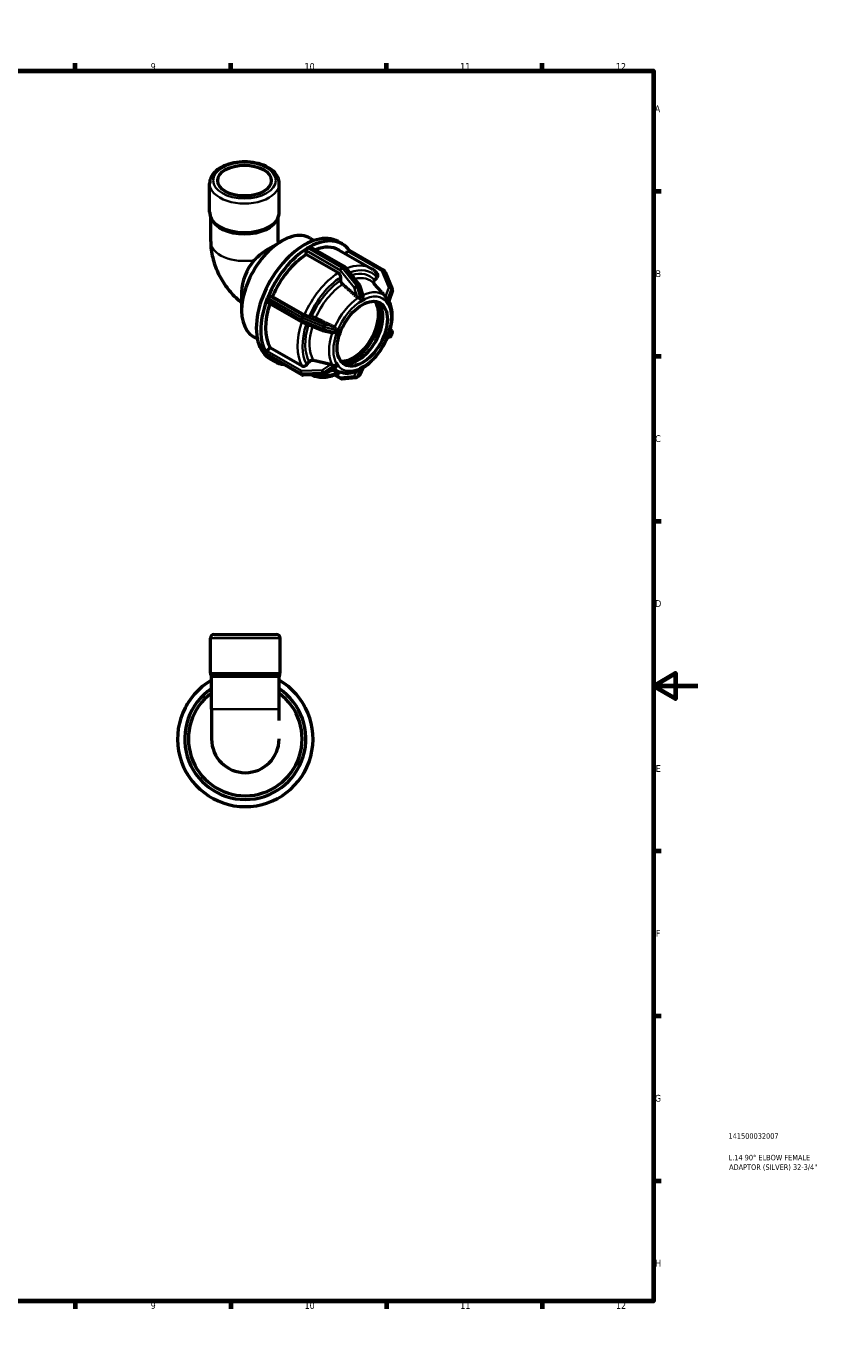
# Model space of a CAD drawing. Header units: millimetres. Extents: x 0 to 897, y -198 to 594.
# Tile 4 of 4: x 539 to 897, y 0 to 594. Entities that reach past the tile are written whole.
import ezdxf

# ---------------------------------------------------------------- set-up
doc = ezdxf.new("R2010")
doc.units = ezdxf.units.MM
for name, color, linetype, lineweight in [('Border (ANSI)', 7, 'Continuous', 70), ('Title (ISO)', 7, 'Continuous', 50), ('Visible (ANSI)', 7, 'Continuous', 50), ('Visible Narrow (ANSI)', 7, 'Continuous', 35)]:
    doc.layers.add(name, color=color, linetype=linetype, lineweight=lineweight)
doc.styles.add('Note Text (ANSI)', font='tahoma.ttf')
doc.styles.add('Note Text (ISO)', font='tahoma.ttf')

# ---------------------------------------------------------------- blocks, each defined once
blk = doc.blocks.new('Borders Default Border')
at = {"layer": 'Border (ANSI)'}
for p, q in [((70.08, 574), (70.08, 577.45)), ((140.17, 574), (140.17, 577.45)), ((210.25, 574), (210.25, 577.45)), ((280.33, 574), (280.33, 577.45)), ((350.42, 574), (350.42, 577.45)), ((490.58, 574), (490.58, 577.45)), ((560.67, 574), (560.67, 577.45)), ((630.75, 574), (630.75, 577.45)), ((700.83, 574), (700.83, 577.45)), ((770.92, 574), (770.92, 577.45)), ((20, 519.75), (16.55, 519.75)), ((821, 519.75), (824.45, 519.75)), ((20, 445.5), (16.55, 445.5)), ((821, 445.5), (824.45, 445.5)), ((20, 371.25), (16.55, 371.25)), ((821, 371.25), (824.45, 371.25)), ((20, 222.75), (16.55, 222.75)), ((821, 222.75), (824.45, 222.75)), ((20, 148.5), (16.55, 148.5)), ((821, 148.5), (824.45, 148.5)), ((20, 74.25), (16.55, 74.25)), ((821, 74.25), (824.45, 74.25)), ((70.08, 20), (70.08, 16.55)), ((140.17, 20), (140.17, 16.55)), ((210.25, 20), (210.25, 16.55)), ((280.33, 20), (280.33, 16.55)), ((350.42, 20), (350.42, 16.55)), ((490.58, 20), (490.58, 16.55)), ((560.67, 20), (560.67, 16.55)), ((630.75, 20), (630.75, 16.55)), ((700.83, 20), (700.83, 16.55)), ((770.92, 20), (770.92, 16.55))]:
    blk.add_line(p, q, dxfattribs=at)
at = {"layer": 'Border (ANSI)', "flags": 128}
for points in [[(420.5, 594), (420.5, 574), (414.73, 584), (426.27, 584), (420.5, 574)], [(20, 20), (20, 574), (821, 574), (821, 20), (20, 20)], [(0, 297), (20, 297), (10, 302.77), (10, 291.23), (20, 297)], [(841, 297), (821, 297), (831, 302.77), (831, 291.23), (821, 297)], [(420.5, 0), (420.5, 20), (414.73, 10), (426.27, 10), (420.5, 20)]]:
    blk.add_lwpolyline(points, dxfattribs=at)
at = {"layer": 'Border (ANSI)', "attachment_point": 7, "style": 'Note Text (ANSI)'}
for s, insert, char_height in [('1', (34.35, 574.4), 3.05), ('2', (104.2, 574.4), 3.05), ('3', (174.26, 574.34), 3.05), ('4', (244.23, 574.4), 3.05), ('5', (314.48, 574.34), 3.05), ('6', (384.49, 574.34), 3.05), ('7', (454.6, 574.4), 3.05), ('8', (524.63, 574.33), 3.05), ('9', (594.7, 574.34), 3.05), ('10', (663.96, 574.34), 3.048), ('11', (734.04, 574.4), 3.048), ('12', (804.13, 574.4), 3.048), ('A', (16.78, 555.35), 3.05), ('A', (821.63, 555.35), 3.05), ('B', (17.15, 481.1), 3.05), ('B', (821.99, 481.1), 3.05), ('C', (16.95, 406.8), 3.05), ('C', (821.8, 406.8), 3.05), ('D', (16.96, 332.6), 3.05), ('D', (821.81, 332.6), 3.05), ('E', (17.21, 258.35), 3.05), ('E', (822.05, 258.35), 3.05), ('F', (17.29, 184.1), 3.05), ('F', (822.14, 184.1), 3.05), ('G', (16.81, 109.79), 3.05), ('G', (821.66, 109.79), 3.05), ('H', (16.97, 35.6), 3.05), ('H', (821.81, 35.6), 3.05), ('1', (34.35, 16.55), 3.05), ('2', (104.2, 16.55), 3.05), ('3', (174.26, 16.49), 3.05), ('4', (244.23, 16.55), 3.05), ('5', (314.48, 16.49), 3.05), ('6', (384.49, 16.49), 3.05), ('7', (454.6, 16.55), 3.05), ('8', (524.63, 16.48), 3.05), ('9', (594.7, 16.49), 3.05), ('10', (663.96, 16.49), 3.048), ('11', (734.04, 16.55), 3.048), ('12', (804.13, 16.55), 3.048)]:
    blk.add_mtext(s, dxfattribs=dict(at, insert=insert, char_height=char_height))
blk = doc.blocks.new('Title Blocks ISO')
at = {"layer": 'Title (ISO)', "color": 232, "true_color": 0xca0064, "style": 'Note Text (ISO)'}
for tag, p in [('PART_NUMBER_001', (33.84, 73.13)), ('DESCRIPTION_001', (33.84, 63.4)), ('DESCRIPTION_002', (34.09, 59.12))]:
    blk.add_attdef(tag, p, '', height=2.5, dxfattribs=at)

msp = doc.modelspace()

# ---------------------------------------------------------------- linework, layer by layer
at = {"layer": 'Visible (ANSI)'}
for p, q in [((621.252, 510.404), (621.252, 523.27)), ((652.604, 510.404), (652.604, 523.27)), ((621.723, 497.108), (621.723, 507.998)), ((652.134, 497.108), (652.134, 507.998)), ((647.634, 493.842), (653.683, 497.353)), ((664.728, 491.309), (664.728, 493.053)), ((665.407, 494.228), (665.807, 494.458)), ((665.807, 494.458), (666.206, 494.688)), ((666.529, 498.649), (668.296, 497.631)), ((666.685, 494.736), (682.034, 485.897)), ((679.047, 497.094), (681.027, 495.954)), ((679.505, 493.311), (693.904, 485.019)), ((699.524, 484.294), (684.175, 493.132)), ((679.127, 483.017), (664.728, 491.309)), ((682.427, 491.628), (683.357, 492.785)), ((682.303, 485.667), (688.591, 477.848)), ((700.23, 483.443), (699.831, 484.013)), ((700.33, 483.262), (703.475, 475.731)), ((680.259, 479.625), (680.259, 481.056)), ((688.763, 477.521), (690.185, 472.772)), ((698.605, 474.41), (695.373, 478.054)), ((695.528, 479.665), (696.6, 480.997)), ((635.652, 474.505), (635.652, 466.04)), ((646.93, 470.72), (647.129, 471.235)), ((662.387, 460.996), (647.038, 469.834)), ((647.129, 471.235), (647.329, 471.75)), ((648.256, 472.572), (649.562, 472.452)), ((649.562, 472.452), (663.961, 464.16)), ((688.883, 470.018), (688.882, 470.022)), ((688.882, 470.018), (688.883, 470.018)), ((689.961, 470.639), (688.883, 470.018)), ((691.04, 471.26), (689.961, 470.639)), ((691.039, 471.263), (691.04, 471.26)), ((700.676, 470.377), (700.677, 470.377)), ((700.677, 470.377), (700.678, 470.38)), ((701.216, 469.608), (700.677, 470.377)), ((700.78, 471.958), (700.734, 472.01)), ((701.755, 468.838), (701.216, 469.608)), ((703.498, 475.052), (701.891, 470.326)), ((666.074, 463.419), (667.146, 463.32)), ((701.755, 468.838), (701.754, 468.838)), ((701.757, 468.841), (701.755, 468.838)), ((671.931, 457.031), (662.498, 460.941)), ((679.246, 458.035), (678.707, 456.645)), ((679.243, 458.036), (679.246, 458.035)), ((679.246, 458.035), (679.245, 458.036)), ((703.287, 456.867), (702.559, 457.638)), ((640.978, 454.28), (642.746, 453.262)), ((676.206, 455.954), (672.066, 456.987)), ((678.167, 455.255), (678.164, 455.256)), ((678.707, 456.645), (678.167, 455.255)), ((700.677, 453.192), (700.676, 453.192)), ((700.677, 453.192), (701.216, 454.582)), ((700.678, 453.192), (700.677, 453.192)), ((701.216, 454.582), (701.755, 455.972)), ((702.515, 454.275), (701.237, 453.815)), ((701.754, 455.973), (701.755, 455.972)), ((701.755, 455.972), (701.757, 455.972)), ((703.084, 454.831), (703.484, 455.861)), ((647.129, 446.3), (646.93, 446.585)), ((647.329, 446.015), (647.129, 446.3)), ((647.178, 447.8), (648.484, 449.424)), ((662.786, 437.076), (647.438, 445.914)), ((648.484, 449.424), (662.883, 441.132)), ((648.606, 444.233), (650.586, 443.092)), ((664.996, 441.701), (666.068, 443.034)), ((677.742, 440.333), (673.222, 437.391)), ((678.164, 442.387), (678.167, 442.389)), ((678.167, 442.389), (678.167, 442.39)), ((678.167, 442.389), (678.707, 441.619)), ((678.707, 441.619), (679.246, 440.85)), ((679.246, 440.85), (679.243, 440.848)), ((679.245, 440.851), (679.246, 440.85)), ((690.204, 440.197), (688.716, 436.942)), ((688.883, 439.967), (688.882, 439.968)), ((688.882, 439.965), (688.883, 439.967)), ((688.883, 439.967), (689.961, 440.588)), ((689.961, 440.588), (691.04, 441.209)), ((691.039, 441.21), (691.04, 441.209)), ((691.04, 441.209), (691.039, 441.206)), ((672.728, 437.236), (663.295, 436.948)), ((681.256, 438.053), (675.903, 439.136)), ((677.514, 437.063), (680.277, 435.472)), ((680.843, 435.348), (687.132, 435.925)), ((687.523, 436.049), (688.322, 436.509)), ((621.615, 302.84), (621.615, 318.577)), ((623.215, 320.177), (651.367, 320.177)), ((652.967, 302.84), (652.967, 318.577)), ((622.085, 286.577), (622.085, 301.17)), ((652.497, 286.577), (652.497, 301.17)), ((610.877, 288.427), (610.595, 287.938)), ((611.16, 288.917), (610.877, 288.427)), ((622.085, 286.577), (622.085, 273.177)), ((652.497, 281.509), (652.497, 286.577)), ((663.705, 288.427), (663.423, 288.917)), ((663.988, 287.938), (663.705, 288.427)), ((610.595, 258.417), (610.877, 257.927)), ((610.877, 257.927), (611.16, 257.438)), ((663.423, 257.438), (663.705, 257.927)), ((663.705, 257.927), (663.988, 258.417)), ((636.726, 242.677), (637.291, 242.677)), ((637.291, 242.677), (637.856, 242.677))]:
    msp.add_line(p, q, dxfattribs=at)
for centre, radius, start, end in [((681.555, 485.065), 0.96, 38.808168, 60.064008), ((699.045, 483.462), 0.96, 35.027094, 60.064008), ((699.444, 482.892), 0.96, 22.661387, 35.027094), ((687.843, 477.246), 0.96, 16.664777, 38.808168), ((702.589, 475.361), 0.96, 341.22784, 22.661387), ((662.866, 461.828), 0.96, 240.064008, 247.487849), ((672.299, 457.918), 0.96, 247.487849, 255.999606), ((702.189, 455.178), 0.96, 289.822878, 338.802106), ((702.589, 456.208), 0.96, 338.802106, 43.330026), ((663.265, 437.907), 0.96, 240.064008, 271.750085), ((672.698, 438.196), 0.96, 271.750085, 303.06307), ((680.756, 436.304), 0.96, 240.064008, 275.237252), ((687.044, 436.881), 0.96, 275.237252, 299.935992), ((687.843, 437.341), 0.96, 299.935992, 335.446789), ((623.215, 318.577), 1.6, 90, 180), ((651.367, 318.577), 1.6, 0, 90), ((637.291, 273.177), 30.5, 119.904101, 60.095899), ((623.215, 302.84), 1.6, 180, 211.456454), ((620.485, 301.17), 1.6, 0, 31.456454), ((654.097, 301.17), 1.6, 148.543546, 180), ((651.367, 302.84), 1.6, 328.543546, 0), ((637.291, 273.177), 27.28, 123.875919, 56.124081), ((637.291, 273.177), 25.6, 126.43962, 53.56038), ((611.426, 287.458), 0.96, 150, 157.275123), ((611.991, 288.437), 0.96, 142.724877, 150), ((662.591, 288.437), 0.96, 30, 37.275123), ((663.156, 287.458), 0.96, 22.724877, 30), ((637.291, 273.177), 15.206, 180, 0), ((611.426, 258.897), 0.96, 202.724877, 210), ((611.991, 257.918), 0.96, 210, 217.275123), ((662.591, 257.918), 0.96, 322.724877, 330), ((663.156, 258.897), 0.96, 330, 337.275123), ((636.726, 243.637), 0.96, 262.724877, 270), ((637.856, 243.637), 0.96, 270, 277.275123)]:
    msp.add_arc(centre, radius, start, end, dxfattribs=at)
for centre, major_axis, ratio in [((636.928, 524.578), (-12.059, 0), 0.5758617), ((689.961, 455.613), (-7.985, -13.865), 0.5780931)]:
    msp.add_ellipse(centre, major_axis=major_axis, ratio=ratio, dxfattribs=at)
for centre, major_axis, start_param, end_param in [((653.753, 476.464), (12.775, 22.185), 0, 3.1415927), ((663.827, 470.663), (15.22, 26.431), 0, 3.1415927), ((665.807, 469.523), (-15.22, -26.431), 3.9475695, 4.9497423), ((665.407, 493.444), (0.479, 0.832), 0.9104393, 2.3542608), ((665.407, 493.444), (-0.479, -0.832), 3.9250571, 4.052032), ((666.206, 493.904), (-0.479, -0.832), 3.7980823, 3.9250571), ((665.807, 469.523), (15.22, 26.431), 6.0431979, 7.0441374), ((666.206, 493.904), (0.479, 0.832), 0, 0.6564896), ((665.807, 469.523), (13.698, 23.788), 0, 0.6233737), ((683.696, 492.3), (0.479, 0.832), 0, 1.3070632), ((646.404, 480.697), (-7.588, -13.177), 4.4173647, 5.4958534), ((665.807, 469.523), (-13.698, -23.788), 3.9806413, 4.9166705), ((665.807, 469.523), (-15.22, -26.431), 4.994767, 5.9969399), ((647.517, 470.666), (-0.479, -0.832), 5.0992295, 6.2831853), ((647.517, 470.666), (-0.479, -0.832), 4.9722547, 5.0992295), ((647.917, 471.696), (-0.479, -0.832), 4.8452798, 4.9722547), ((647.917, 471.696), (0.479, 0.832), 0.2598657, 1.7036872), ((686.002, 457.894), (-7.985, -13.865), 0.2495936, 2.891999), ((687.982, 456.754), (-7.985, -13.865), 0.1238213, 3.0177714), ((686.002, 457.894), (-8.519, -14.793), 0.3877165, 2.7538761), ((665.807, 469.523), (-13.698, -23.788), 5.0501538, 5.963868), ((647.517, 447.316), (-0.479, -0.832), 4.4486559, 5.8924774), ((647.517, 447.316), (-0.479, -0.832), 5.8924774, 6.0194522), ((647.917, 446.746), (-0.479, -0.832), 6.0194522, 6.1464271), ((665.807, 469.523), (-15.22, -26.431), 6.0419646, 6.5231728), ((647.917, 446.746), (-0.479, -0.832), 6.1464271, 6.2831853)]:
    msp.add_ellipse(centre, major_axis=major_axis, ratio=0.5780931, start_param=start_param, end_param=end_param, dxfattribs=at)
for points, knots in [([(652.604, 523.27), (652.604, 524.243), (652.372, 525.212), (651.481, 527.08), (650.791, 527.969), (648.976, 529.636), (647.805, 530.391), (645.129, 531.644), (643.613, 532.134), (640.424, 532.794), (638.753, 532.966), (635.41, 532.985), (633.741, 532.833), (630.551, 532.217), (629.032, 531.752), (626.286, 530.528), (625.059, 529.768), (623.069, 527.999), (622.291, 526.991), (621.446, 525.048), (621.252, 524.16), (621.252, 523.27)], [0.7853982, 0.7853982, 0.7853982, 0.7853982, 1.053572, 1.053572, 1.3453379, 1.3453379, 1.6736519, 1.6736519, 2.0112177, 2.0112177, 2.3462323, 2.3462323, 2.6797846, 2.6797846, 3.0146322, 3.0146322, 3.3521329, 3.3521329, 3.6815439, 3.6815439, 3.9269908, 3.9269908, 3.9269908, 3.9269908]), ([(621.252, 510.404), (621.252, 510.081), (621.277, 509.757), (621.377, 509.117), (621.451, 508.8), (621.645, 508.178), (621.766, 507.873), (622.049, 507.278), (622.211, 506.988), (622.575, 506.426), (622.776, 506.153), (622.995, 505.89)], [3.92699082, 3.92699082, 3.92699082, 3.92699082, 4.01609034, 4.01609034, 4.10518986, 4.10518986, 4.19428938, 4.19428938, 4.2833889, 4.2833889, 4.37248843, 4.37248843, 4.37248843, 4.37248843]), ([(650.862, 505.89), (651.081, 506.153), (651.282, 506.426), (651.645, 506.988), (651.808, 507.278), (652.091, 507.873), (652.211, 508.178), (652.406, 508.8), (652.48, 509.117), (652.579, 509.757), (652.604, 510.081), (652.604, 510.404)], [0.33990055, 0.33990055, 0.33990055, 0.33990055, 0.42900008, 0.42900008, 0.5180996, 0.5180996, 0.60719912, 0.60719912, 0.69629864, 0.69629864, 0.78539816, 0.78539816, 0.78539816, 0.78539816]), ([(621.723, 497.108), (621.723, 494.584), (622.055, 492.184), (623.17, 487.578), (623.956, 485.369), (625.906, 481.143), (627.071, 479.125), (629.757, 475.323), (631.276, 473.538), (633.83, 471.108), (634.713, 470.348), (635.652, 469.632)], [3.1415927, 3.1415927, 3.1415927, 3.1415927, 3.4557519, 3.4557519, 3.7699112, 3.7699112, 4.0840704, 4.0840704, 4.3982297, 4.3982297, 4.5511385, 4.5511385, 4.5511385, 4.5511385]), ([(641.322, 488.725), (641.995, 489.423), (642.709, 490.1), (644.07, 491.299), (644.826, 491.918), (646.297, 493.008), (647.012, 493.481), (647.634, 493.842)], [5.87285343, 5.87285343, 5.87285343, 5.87285343, 6.14914906, 6.14914906, 6.41735525, 6.41735525, 6.67899265, 6.67899265, 6.67899265, 6.67899265]), ([(652.134, 497.212), (652.139, 497.18), (652.149, 497.127), (652.187, 496.967), (652.219, 496.848), (652.279, 496.663), (652.296, 496.612), (652.315, 496.559)], [3.34383987, 3.34383987, 3.34383987, 3.34383987, 3.44329171, 3.44329171, 3.57346485, 3.57346485, 3.61975611, 3.61975611, 3.61975611, 3.61975611]), ([(680.259, 481.056), (680.259, 481.218), (680.226, 481.427), (680.119, 481.787), (680.026, 482.002), (679.828, 482.345), (679.689, 482.533), (679.431, 482.805), (679.267, 482.937), (679.127, 483.017)], [-0.23715043, -0.23715043, -0.23715043, -0.23715043, -0.17777855, -0.17777855, -0.11846315, -0.11846315, -0.05920815, -0.05920815, 0, 0, 0, 0]), ([(696.728, 482.638), (696.566, 482.831), (696.399, 483.017), (696.053, 483.376), (695.875, 483.549), (695.508, 483.882), (695.319, 484.041), (694.932, 484.346), (694.733, 484.491), (694.325, 484.766), (694.117, 484.897), (693.904, 485.019)], [5.29170182, 5.29170182, 5.29170182, 5.29170182, 5.33330563, 5.33330563, 5.37490944, 5.37490944, 5.41651324, 5.41651324, 5.45811705, 5.45811705, 5.49972085, 5.49972085, 5.49972085, 5.49972085]), ([(696.6, 480.997), (696.721, 481.148), (696.831, 481.344), (696.948, 481.684), (696.976, 481.888), (696.95, 482.215), (696.891, 482.395), (696.785, 482.565), (696.757, 482.602), (696.727, 482.637)], [-0.23715043, -0.23715043, -0.23715043, -0.23715043, -0.17777855, -0.17777855, -0.11846315, -0.11846315, -0.05920815, -0.05920815, -0.04248675, -0.04248675, -0.04248675, -0.04248675]), ([(681.097, 477.875), (681.048, 477.919), (681.001, 477.965), (680.828, 478.147), (680.689, 478.335), (680.492, 478.678), (680.398, 478.893), (680.291, 479.253), (680.259, 479.463), (680.259, 479.625)], [0.51363005, 0.51363005, 0.51363005, 0.51363005, 0.53358217, 0.53358217, 0.59284832, 0.59284832, 0.65219237, 0.65219237, 0.71159169, 0.71159169, 0.71159169, 0.71159169]), ([(695.403, 478.02), (695.371, 478.057), (695.344, 478.096), (695.237, 478.266), (695.178, 478.447), (695.152, 478.773), (695.18, 478.977), (695.297, 479.318), (695.407, 479.514), (695.528, 479.665)], [0.51642884, 0.51642884, 0.51642884, 0.51642884, 0.53358217, 0.53358217, 0.59284832, 0.59284832, 0.65219237, 0.65219237, 0.71159169, 0.71159169, 0.71159169, 0.71159169]), ([(688.121, 471.767), (688.101, 471.776), (688.081, 471.785), (687.919, 471.86), (687.79, 471.946), (687.686, 472.035), (687.679, 472.041), (687.672, 472.047), (687.665, 472.053)], [0.606486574, 0.606486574, 0.606486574, 0.606486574, 0.612741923, 0.612741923, 0.657706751, 0.657706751, 0.657706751, 0.660705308, 0.660705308, 0.660705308, 0.660705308]), ([(689.229, 471.521), (689.204, 471.504), (689.177, 471.492), (689.098, 471.472), (689.039, 471.47), (688.838, 471.498), (688.681, 471.549), (688.38, 471.661), (688.247, 471.714), (688.121, 471.767)], [-0.18782953, -0.18782953, -0.18782953, -0.18782953, -0.16885304, -0.16885304, -0.13764731, -0.13764731, -0.08405847, -0.08405847, -0.04302488, -0.04302488, -0.04302488, -0.04302488]), ([(690.028, 471.981), (689.889, 471.911), (689.753, 471.839), (689.625, 471.764), (689.496, 471.69), (689.363, 471.609), (689.229, 471.521)], [-0.05464884, -0.05464884, -0.05464884, -0.05464884, 0, 0, 0, 0.05464884, 0.05464884, 0.05464884, 0.05464884]), ([(689.506, 439.782), (691.085, 440.676), (692.633, 441.857), (695.537, 444.659), (696.892, 446.279), (699.282, 449.788), (700.319, 451.675), (701.979, 455.541), (702.603, 457.52), (703.368, 461.395), (703.508, 463.289), (703.252, 466.809), (702.857, 468.438), (702.088, 470.024), (701.998, 470.196), (701.904, 470.365)], [3.1329419, 3.1329419, 3.1329419, 3.1329419, 3.466267, 3.466267, 3.7986549, 3.7986549, 4.129278, 4.129278, 4.4601277, 4.4601277, 4.7930004, 4.7930004, 5.1253744, 5.1253744, 5.1667817, 5.1667817, 5.1667817, 5.1667817]), ([(690.185, 472.772), (690.23, 472.62), (690.237, 472.46), (690.208, 472.251), (690.188, 472.178), (690.137, 472.078), (690.111, 472.042), (690.063, 472.001), (690.046, 471.99), (690.028, 471.981)], [-0.33680145, -0.33680145, -0.33680145, -0.33680145, -0.26820399, -0.26820399, -0.22713993, -0.22713993, -0.19974321, -0.19974321, -0.18651494, -0.18651494, -0.18651494, -0.18651494]), ([(700.734, 472.01), (700.639, 472.117), (700.549, 472.217), (700.474, 472.302), (700.469, 472.308), (700.463, 472.314), (700.458, 472.32)], [0.615188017, 0.615188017, 0.615188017, 0.615188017, 0.657706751, 0.657706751, 0.657706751, 0.660705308, 0.660705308, 0.660705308, 0.660705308]), ([(700.795, 471.941), (700.794, 471.942), (700.793, 471.943), (700.791, 471.945), (700.79, 471.946), (700.788, 471.949), (700.787, 471.95), (700.785, 471.952), (700.784, 471.953), (700.782, 471.955), (700.781, 471.956), (700.78, 471.958)], [5.3070885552, 5.3070885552, 5.3070885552, 5.3070885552, 5.3074162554, 5.3074162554, 5.3077439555, 5.3077439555, 5.3080716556, 5.3080716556, 5.3083993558, 5.3083993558, 5.3087270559, 5.3087270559, 5.3087270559, 5.3087270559]), ([(701.373, 470.941), (701.362, 470.955), (701.35, 470.972), (701.309, 471.04), (701.282, 471.1), (701.201, 471.277), (701.131, 471.439), (700.964, 471.724), (700.884, 471.84), (700.792, 471.944)], [-0.19512185, -0.19512185, -0.19512185, -0.19512185, -0.18211866, -0.18211866, -0.15242939, -0.15242939, -0.08919668, -0.08919668, -0.04438909, -0.04438909, -0.04438909, -0.04438909]), ([(701.772, 470.371), (701.707, 470.477), (701.641, 470.577), (701.577, 470.669), (701.513, 470.761), (701.444, 470.852), (701.373, 470.941)], [1.33103598, 1.33103598, 1.33103598, 1.33103598, 1.38568481, 1.38568481, 1.38568481, 1.44033365, 1.44033365, 1.44033365, 1.44033365]), ([(701.891, 470.326), (701.886, 470.31), (701.874, 470.3), (701.842, 470.296), (701.822, 470.307), (701.793, 470.34), (701.783, 470.354), (701.772, 470.371)], [-0.276259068, -0.276259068, -0.276259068, -0.276259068, -0.246979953, -0.246979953, -0.21082261, -0.21082261, -0.19246545, -0.19246545, -0.19246545, -0.19246545]), ([(663.961, 464.16), (664.101, 464.08), (664.293, 463.983), (664.644, 463.826), (664.864, 463.738), (665.233, 463.608), (665.447, 463.544), (665.777, 463.462), (665.953, 463.43), (666.074, 463.419)], [0, 0, 0, 0, 0.05920815, 0.05920815, 0.11846315, 0.11846315, 0.17777855, 0.17777855, 0.23715043, 0.23715043, 0.23715043, 0.23715043]), ([(667.146, 463.32), (667.267, 463.309), (667.443, 463.277), (667.774, 463.195), (667.988, 463.13), (668.356, 463.001), (668.577, 462.913), (668.811, 462.808), (668.872, 462.78), (668.933, 462.751)], [0.23717922, 0.23717922, 0.23717922, 0.23717922, 0.29657854, 0.29657854, 0.35592259, 0.35592259, 0.41518874, 0.41518874, 0.43514085, 0.43514085, 0.43514085, 0.43514085]), ([(677.029, 458.828), (677.037, 458.824), (677.046, 458.82), (677.054, 458.816), (677.179, 458.752), (677.305, 458.662), (677.425, 458.536), (677.439, 458.52), (677.453, 458.503)], [0.654708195, 0.654708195, 0.654708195, 0.654708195, 0.657706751, 0.657706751, 0.657706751, 0.70267158, 0.70267158, 0.708926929, 0.708926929, 0.708926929, 0.708926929]), ([(677.453, 458.503), (677.548, 458.394), (677.639, 458.268), (677.809, 457.979), (677.88, 457.823), (677.922, 457.603), (677.919, 457.54), (677.904, 457.465), (677.896, 457.439), (677.885, 457.415)], [-0.29472306, -0.29472306, -0.29472306, -0.29472306, -0.26374494, -0.26374494, -0.22772673, -0.22772673, -0.20616772, -0.20616772, -0.19466633, -0.19466633, -0.19466633, -0.19466633]), ([(677.885, 457.415), (677.808, 457.241), (677.737, 457.069), (677.672, 456.903), (677.608, 456.737), (677.545, 456.563), (677.485, 456.385)], [-0.05464884, -0.05464884, -0.05464884, -0.05464884, 0, 0, 0, 0.05464884, 0.05464884, 0.05464884, 0.05464884]), ([(676.452, 455.92), (676.432, 455.921), (676.412, 455.922), (676.329, 455.929), (676.267, 455.939), (676.206, 455.955)], [0.606486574, 0.606486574, 0.606486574, 0.606486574, 0.612741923, 0.612741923, 0.632115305, 0.632115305, 0.632115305, 0.632115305]), ([(677.485, 456.385), (677.476, 456.357), (677.464, 456.331), (677.408, 456.242), (677.352, 456.193), (677.181, 456.072), (677.018, 456.004), (676.709, 455.932), (676.577, 455.917), (676.452, 455.92)], [-0.17700373, -0.17700373, -0.17700373, -0.17700373, -0.16675177, -0.16675177, -0.14066147, -0.14066147, -0.08446779, -0.08446779, -0.0431872, -0.0431872, -0.0431872, -0.0431872]), ([(662.883, 441.132), (663.022, 441.052), (663.215, 440.992), (663.565, 440.959), (663.785, 440.979), (664.154, 441.078), (664.368, 441.175), (664.699, 441.392), (664.874, 441.55), (664.996, 441.701)], [0, 0, 0, 0, 0.05920815, 0.05920815, 0.11846315, 0.11846315, 0.17777855, 0.17777855, 0.23715043, 0.23715043, 0.23715043, 0.23715043]), ([(666.068, 443.034), (666.189, 443.185), (666.364, 443.343), (666.695, 443.56), (666.909, 443.657), (667.278, 443.756), (667.498, 443.776), (667.733, 443.754), (667.794, 443.744), (667.855, 443.73)], [0.23717922, 0.23717922, 0.23717922, 0.23717922, 0.29657854, 0.29657854, 0.35592259, 0.35592259, 0.41518874, 0.41518874, 0.43514085, 0.43514085, 0.43514085, 0.43514085]), ([(675.95, 441.848), (675.959, 441.846), (675.967, 441.844), (675.976, 441.842), (676.103, 441.811), (676.247, 441.764), (676.412, 441.696), (676.432, 441.687), (676.452, 441.678)], [0.654708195, 0.654708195, 0.654708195, 0.654708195, 0.657706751, 0.657706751, 0.657706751, 0.70267158, 0.70267158, 0.708926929, 0.708926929, 0.708926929, 0.708926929]), ([(676.452, 441.678), (676.57, 441.626), (676.695, 441.579), (677.002, 441.472), (677.171, 441.423), (677.364, 441.343), (677.413, 441.315), (677.463, 441.271), (677.476, 441.256), (677.485, 441.239)], [-0.34660833, -0.34660833, -0.34660833, -0.34660833, -0.30668905, -0.30668905, -0.24697995, -0.24697995, -0.21082261, -0.21082261, -0.19246545, -0.19246545, -0.19246545, -0.19246545]), ([(677.485, 441.239), (677.545, 441.136), (677.608, 441.038), (677.672, 440.946), (677.737, 440.854), (677.808, 440.761), (677.885, 440.669)], [1.33103598, 1.33103598, 1.33103598, 1.33103598, 1.38568481, 1.38568481, 1.38568481, 1.44033365, 1.44033365, 1.44033365, 1.44033365]), ([(677.885, 440.669), (677.897, 440.655), (677.906, 440.639), (677.923, 440.584), (677.916, 440.544), (677.876, 440.45), (677.82, 440.384), (677.742, 440.333)], [-0.19512185, -0.19512185, -0.19512185, -0.19512185, -0.182118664, -0.182118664, -0.152429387, -0.152429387, -0.098841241, -0.098841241, -0.098841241, -0.098841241]), ([(689.096, 439.557), (689.123, 439.572), (689.149, 439.586), (689.194, 439.61), (689.212, 439.62), (689.229, 439.629)], [-0.215999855, -0.215999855, -0.215999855, -0.215999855, -0.199743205, -0.199743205, -0.186514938, -0.186514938, -0.186514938, -0.186514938]), ([(667.224, 437.068), (667.756, 436.815), (668.311, 436.607), (669.72, 436.211), (670.593, 436.074), (672.384, 435.994), (673.303, 436.05), (675.164, 436.343), (676.107, 436.58), (678.002, 437.223), (678.953, 437.628), (679.901, 438.112)], [2.40380464, 2.40380464, 2.40380464, 2.40380464, 2.50352586, 2.50352586, 2.64892352, 2.64892352, 2.79432118, 2.79432118, 2.93971884, 2.93971884, 3.0851165, 3.0851165, 3.0851165, 3.0851165]), ([(679.901, 438.112), (679.91, 438.117), (679.919, 438.122), (679.99, 438.163), (680.051, 438.22), (680.1, 438.288)], [0.113473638, 0.113473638, 0.113473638, 0.113473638, 0.118463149, 0.118463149, 0.156330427, 0.156330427, 0.156330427, 0.156330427]), ([(681.256, 438.053), (681.748, 437.953), (682.254, 437.897), (683.28, 437.868), (683.801, 437.895), (684.851, 438.028), (685.381, 438.134), (686.442, 438.42), (686.975, 438.599), (688.037, 439.028), (688.568, 439.276), (689.096, 439.557)], [2.54912199, 2.54912199, 2.54912199, 2.54912199, 2.66012811, 2.66012811, 2.77113422, 2.77113422, 2.88214033, 2.88214033, 2.99314644, 2.99314644, 3.10415255, 3.10415255, 3.10415255, 3.10415255])]:
    msp.add_open_spline(points, degree=3, knots=knots, dxfattribs=at)
for points, weights in [([(687.665, 472.053), (684.574, 474.794), (681.097, 477.875)], [1.00021136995, 1.00182355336, 1]), ([(700.458, 472.32), (699.552, 473.342), (698.605, 474.41)], [1.00021191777, 1.00082696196, 1.00094179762]), ([(668.933, 462.751), (673.218, 460.674), (677.029, 458.828)], [1, 1.00182382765, 1.00021191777]), ([(667.855, 443.73), (672.14, 442.733), (675.95, 441.848)], [1, 1.00182382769, 1.00021191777])]:
    msp.add_rational_spline(points, weights, degree=2, dxfattribs=at)
for points in [[(688.882, 470.022), (689.251, 470.228), (689.62, 470.442), (689.961, 470.639)], [(688.882, 470.018), (688.882, 470.019), (688.882, 470.02), (688.882, 470.022)], [(689.961, 470.639), (690.303, 470.836), (690.673, 471.047), (691.039, 471.263)], [(700.676, 470.377), (700.677, 470.378), (700.677, 470.379), (700.678, 470.38)], [(701.216, 469.608), (701.043, 469.855), (700.862, 470.113), (700.676, 470.377)], [(700.678, 470.38), (700.86, 470.114), (701.045, 469.851), (701.216, 469.608)], [(701.216, 469.608), (701.387, 469.364), (701.572, 469.099), (701.757, 468.841)], [(701.754, 468.838), (701.571, 469.102), (701.39, 469.36), (701.216, 469.608)], [(678.707, 456.645), (678.877, 457.086), (679.064, 457.562), (679.243, 458.036)], [(679.243, 458.036), (679.244, 458.036), (679.245, 458.036), (679.245, 458.036)], [(678.164, 455.256), (678.352, 455.728), (678.536, 456.204), (678.707, 456.645)], [(700.676, 453.192), (700.862, 453.668), (701.043, 454.134), (701.216, 454.582)], [(701.216, 454.582), (701.045, 454.141), (700.86, 453.665), (700.678, 453.192)], [(701.216, 454.582), (701.39, 455.029), (701.571, 455.495), (701.754, 455.973)], [(701.757, 455.972), (701.572, 455.499), (701.387, 455.023), (701.216, 454.582)], [(701.754, 455.973), (701.755, 455.972), (701.756, 455.972), (701.757, 455.972)], [(678.164, 442.387), (678.165, 442.388), (678.166, 442.389), (678.167, 442.39)], [(678.707, 441.619), (678.536, 441.863), (678.352, 442.128), (678.164, 442.387)], [(678.167, 442.39), (678.352, 442.125), (678.533, 441.867), (678.707, 441.619)], [(678.707, 441.619), (678.88, 441.372), (679.061, 441.113), (679.245, 440.851)], [(679.243, 440.848), (679.064, 441.113), (678.877, 441.375), (678.707, 441.619)], [(689.961, 440.588), (689.62, 440.391), (689.251, 440.179), (688.882, 439.965)], [(688.882, 439.968), (689.252, 440.178), (689.613, 440.387), (689.961, 440.588)], [(688.882, 439.965), (688.882, 439.966), (688.882, 439.967), (688.882, 439.968)], [(689.229, 439.629), (689.322, 439.68), (689.415, 439.731), (689.506, 439.782)], [(689.961, 440.588), (690.31, 440.788), (690.671, 440.996), (691.039, 441.21)], [(691.039, 441.206), (690.673, 440.998), (690.303, 440.784), (689.961, 440.588)]]:
    msp.add_open_spline(points, degree=3, dxfattribs=at)
at = {"layer": 'Visible Narrow (ANSI)'}
for p, q in [((664.728, 493.053), (680.077, 484.214)), ((680.756, 485.39), (665.407, 494.228)), ((666.206, 494.688), (681.555, 485.85)), ((683.357, 492.785), (698.705, 483.946)), ((680.077, 484.214), (686.365, 476.395)), ((681.555, 485.85), (680.756, 485.39)), ((681.095, 485.089), (681.894, 485.549)), ((687.384, 477.27), (681.095, 485.089)), ((681.894, 485.549), (688.183, 477.73)), ((698.705, 483.946), (701.85, 476.415)), ((699.893, 483.899), (700.293, 483.329)), ((703.038, 476.369), (699.893, 483.899)), ((700.293, 483.329), (703.437, 475.799)), ((686.365, 476.395), (687.665, 472.053)), ((688.183, 477.73), (687.384, 477.27)), ((687.67, 476.728), (688.469, 477.188)), ((689.229, 471.521), (687.67, 476.728)), ((688.469, 477.188), (690.028, 471.981)), ((701.85, 476.415), (700.458, 472.32)), ((701.373, 470.941), (703.042, 475.852)), ((703.442, 475.282), (701.772, 470.371)), ((703.437, 475.799), (703.038, 476.369)), ((703.042, 475.852), (703.442, 475.282)), ((662.278, 461.882), (646.93, 470.72)), ((647.329, 471.75), (662.678, 462.912)), ((663.605, 463.733), (648.256, 472.572)), ((673.038, 459.823), (663.605, 463.733)), ((662.678, 462.912), (662.278, 461.882)), ((662.696, 461.679), (663.096, 462.709)), ((672.129, 457.769), (662.696, 461.679)), ((663.096, 462.709), (672.529, 458.8)), ((672.529, 458.8), (672.129, 457.769)), ((672.698, 457.578), (673.098, 458.608)), ((677.485, 456.385), (672.698, 457.578)), ((677.029, 458.828), (673.038, 459.823)), ((673.098, 458.608), (677.885, 457.415)), ((702.525, 457.511), (702.928, 457.084)), ((703.042, 454.797), (701.398, 454.204)), ((701.794, 455.233), (703.442, 455.827)), ((702.928, 457.084), (702.34, 456.872)), ((703.442, 455.827), (703.042, 454.797)), ((646.93, 446.585), (662.278, 437.746)), ((662.526, 438.962), (647.178, 447.8)), ((662.678, 437.176), (647.329, 446.015)), ((675.95, 441.848), (671.959, 439.25)), ((672.698, 438.123), (677.485, 441.239)), ((677.885, 440.669), (673.098, 437.553)), ((687.67, 436.217), (689.229, 439.629)), ((690.028, 440.089), (688.469, 436.677)), ((662.278, 437.746), (662.678, 437.176)), ((671.959, 439.25), (662.526, 438.962)), ((662.696, 437.649), (672.129, 437.937)), ((663.096, 437.079), (662.696, 437.649)), ((672.529, 437.367), (663.096, 437.079)), ((672.129, 437.937), (672.529, 437.367)), ((673.098, 437.553), (672.698, 438.123)), ((680.077, 435.913), (677.855, 437.193)), ((686.365, 436.49), (680.077, 435.913)), ((687.409, 438.775), (686.365, 436.49)), ((688.469, 436.677), (687.67, 436.217)), ((652.774, 318.577), (621.808, 318.577)), ((621.808, 302.84), (652.774, 302.84)), ((622.04, 302.005), (652.542, 302.005)), ((652.31, 301.17), (622.273, 301.17)), ((622.273, 286.577), (652.31, 286.577))]:
    msp.add_line(p, q, dxfattribs=at)
msp.add_ellipse((636.928, 524.578), major_axis=(-14.076, 0), ratio=0.5758617, dxfattribs=at)
for centre, major_axis, ratio, start_param, end_param in [((636.928, 523.27), (-15.676, 0), 0.5758617, 0, 3.1415927), ((636.928, 510.404), (15.676, 0), 0.5758617, 3.1415927, 6.2831853), ((636.928, 509.039), (-15.206, 0), 0.5758617, 0.1866058, 2.9549868), ((636.928, 509.721), (-15.441, 0), 0.5758617, 0.4454976, 2.696095), ((636.928, 497.108), (-15.206, 0), 0.5758617, 0, 1.8638869), ((636.928, 497.108), (15.206, 0), 0.5758617, 6.2053184, 6.2831853), ((680.206, 461.231), (-13.698, -23.788), 0.5780931, 3.9806413, 4.9166705), ((680.756, 484.605), (-0.479, -0.832), 0.5780931, 3.9250571, 5.4958534), ((680.756, 484.605), (0.748, 0.602), 0.2127125, 0.9377138, 2.5085101), ((680.756, 484.605), (-0.479, 0.832), 0.5780931, 4.9761221, 5.4997209), ((681.555, 485.065), (0.479, 0.832), 0.5780931, 0, 0.7834645), ((681.555, 485.065), (0.479, -0.832), 0.5780931, 1.8345294, 2.3581282), ((681.555, 485.065), (0.748, 0.602), 0.2127125, 0, 0.9377138), ((680.206, 461.231), (13.698, 23.788), 0.5780931, 0, 0.6468161), ((681.337, 460.58), (12.9, 22.401), 0.5780931, 6.0784807, 6.9023651), ((681.337, 460.58), (12.028, 20.887), 0.5780931, 6.0827654, 6.8353761), ((682.176, 460.097), (11.257, 19.548), 0.5780931, 6.0921915, 6.7872999), ((699.045, 483.462), (0.479, 0.832), 0.5780931, 0, 1.3070632), ((699.045, 483.462), (0.886, 0.37), 0.6069996, 0.1322994, 1.7030957), ((699.045, 483.462), (0.786, 0.551), 0.7877574, 6.1121668, 6.2831853), ((699.444, 482.892), (0.786, 0.551), 0.7877574, 6.1121668, 6.2831853), ((699.444, 482.892), (0.886, 0.37), 0.6069996, 0, 0.1322994), ((681.337, 460.58), (12.9, 22.401), 0.5780931, 0.8424929, 1.7716335), ((681.337, 460.58), (-12.028, -20.887), 0.5780931, 3.9883703, 4.9089415), ((682.176, 460.097), (11.257, 19.548), 0.5780931, 0.8511218, 1.7630046), ((687.044, 476.786), (-0.748, -0.602), 0.2127125, 4.0793064, 5.6501028), ((687.044, 476.786), (0.92, 0.275), 0.3082445, 3.7947324, 5.3655287), ((687.044, 476.786), (-0.479, 0.832), 0.5780931, 4.3250087, 4.9761221), ((687.843, 477.246), (0.748, 0.602), 0.2127125, 0, 0.9377138), ((687.843, 477.246), (0.479, -0.832), 0.5780931, 1.183416, 1.8345294), ((687.843, 477.246), (0.92, 0.275), 0.3082445, 5.3655287, 6.2831853), ((702.189, 475.931), (0.886, 0.37), 0.6069996, 0.1322994, 1.7030957), ((702.189, 475.931), (0.909, -0.309), 0.4192773, 0.5202202, 2.0910165), ((702.189, 475.931), (0.786, 0.551), 0.7877574, 5.4610535, 6.1121668), ((702.589, 475.361), (0.886, 0.37), 0.6069996, 0, 0.1322994), ((702.589, 475.361), (0.786, 0.551), 0.7877574, 5.4610535, 6.1121668), ((702.589, 475.361), (0.909, -0.309), 0.4192773, 0, 0.5202202), ((689.123, 456.096), (-9.943, -17.266), 0.5780931, 3.9962261, 4.9010857), ((689.961, 455.613), (9.172, 15.927), 0.5780931, 0.7834645, 1.830662), ((689.961, 455.613), (9.172, 15.927), 0.5780931, 6.0194522, 7.0666498), ((689.123, 456.096), (9.943, 17.266), 0.5780931, 6.0921915, 6.9945444), ((689.961, 455.613), (9.172, 15.927), 0.5780931, 4.9722547, 6.0194522), ((663.265, 462.858), (0.479, 0.832), 0.5780931, 0.2598657, 1.830662), ((663.265, 462.858), (0.368, 0.887), 0.1063562, 0.2124549, 1.7832513), ((680.206, 461.231), (-13.698, -23.788), 0.5780931, 5.0487346, 5.963868), ((662.866, 461.828), (-0.479, -0.832), 0.5780931, 4.9722547, 6.2831853), ((662.866, 461.828), (-0.895, 0.347), 0.2096643, 0.938208, 1.4618068), ((681.337, 460.58), (-12.9, -22.401), 0.5780931, 5.0584975, 5.9604237), ((662.866, 461.828), (-0.368, -0.887), 0.1063562, 4.9248439, 6.2831853), ((663.265, 462.858), (0.895, -0.347), 0.2096643, 4.0798006, 4.6033994), ((681.337, 460.58), (-12.028, -20.887), 0.5780931, 5.0786907, 5.9561391), ((682.176, 460.097), (-11.257, -19.548), 0.5780931, 5.093434, 5.9517948), ((672.299, 457.918), (-0.368, -0.887), 0.1063562, 4.9248439, 6.2831853), ((672.299, 457.918), (-0.232, -0.931), 0.5044885, 0, 1.3255137), ((672.299, 457.918), (-0.895, 0.347), 0.2096643, 1.4618068, 2.1129202), ((672.698, 458.948), (0.368, 0.887), 0.1063562, 0.2124549, 1.7832513), ((672.698, 458.948), (0.895, -0.347), 0.2096643, 4.6033994, 5.2545128), ((672.698, 458.948), (0.232, 0.931), 0.5044885, 4.4671064, 6.0379027), ((689.123, 456.096), (-9.943, -17.266), 0.5780931, 5.0434236, 5.9482832), ((689.961, 455.613), (-9.172, -15.927), 0.5780931, 4.9722547, 6.0194522), ((689.961, 455.613), (-9.172, -15.927), 0.5780931, 0.7834645, 1.830662), ((702.189, 455.178), (0.326, -0.903), 0.9505552, 0, 0.8296607), ((702.589, 456.208), (0.326, -0.903), 0.9505552, 0.8296607, 2.4004571), ((702.589, 456.208), (0.698, 0.659), 0.8949304, 0, 0.4891578), ((702.189, 455.178), (0.895, -0.347), 0.2096643, 6.0466811, 6.2831853), ((702.589, 456.208), (0.895, -0.347), 0.2096643, 6.0466811, 6.2831853), ((689.123, 456.096), (-9.943, -17.266), 0.5780931, 6.0979832, 6.4741791), ((689.961, 455.613), (-9.172, -15.927), 0.5780931, 6.0194522, 7.0666498), ((662.866, 438.477), (-0.479, -0.832), 0.5780931, 4.4486559, 6.0194522), ((662.866, 438.477), (-0.786, -0.551), 0.7877574, 0.3525803, 0.8761791), ((662.866, 438.477), (-0.029, 0.96), 0.3942871, 1.0298109, 2.6006072), ((663.265, 437.907), (-0.786, -0.551), 0.7877574, 0.3525803, 0.8761791), ((663.265, 437.907), (-0.479, -0.832), 0.5780931, 6.0194522, 6.2831853), ((663.265, 437.907), (0.029, -0.96), 0.3942871, 5.7421999, 6.2831853), ((681.337, 460.58), (-12.9, -22.401), 0.5780931, 0.1862835, 0.675483), ((672.299, 438.766), (0.029, -0.96), 0.3942871, 4.1714036, 5.7421999), ((672.299, 438.766), (-0.524, 0.805), 0.0267893, 0.9076191, 2.4784154), ((672.299, 438.766), (0.786, 0.551), 0.7877574, 4.0177717, 4.6688851), ((672.698, 438.196), (-0.786, -0.551), 0.7877574, 0.8761791, 1.5272925), ((672.698, 438.196), (0.029, -0.96), 0.3942871, 5.7421999, 6.2831853), ((672.698, 438.196), (0.524, -0.805), 0.0267893, 5.6200081, 6.2831853), ((681.337, 460.58), (12.028, 20.887), 0.5780931, 3.5547496, 3.6531345), ((680.756, 436.304), (-0.479, -0.832), 0.5780931, 5.4958534, 6.2831853), ((680.756, 436.304), (0.088, -0.956), 0.7885742, 5.0603173, 6.2831853), ((687.044, 436.881), (0.088, -0.956), 0.7885742, 5.0603173, 6.2831853), ((687.044, 436.881), (-0.873, 0.399), 0.7543111, 1.0770117, 2.647808), ((687.044, 436.881), (0.479, -0.832), 0.5780931, 0, 0.3912477), ((687.843, 437.341), (0.479, -0.832), 0.5780931, 0, 0.3912477), ((687.843, 437.341), (0.873, -0.399), 0.7543111, 5.7894007, 6.2831853)]:
    msp.add_ellipse(centre, major_axis=major_axis, ratio=ratio, start_param=start_param, end_param=end_param, dxfattribs=at)

# ---------------------------------------------------------------- block references
msp.add_blockref('Borders Default Border', (0, 0))
msp.add_blockref('Title Blocks ISO', (821, 20)).add_auto_attribs({'PART_NUMBER_001': '141500032007', 'DESCRIPTION_001': 'L.14 90° ELBOW FEMALE', 'DESCRIPTION_002': 'ADAPTOR (SILVER) 32-3/4"'})

doc.saveas('drawing.dxf')
